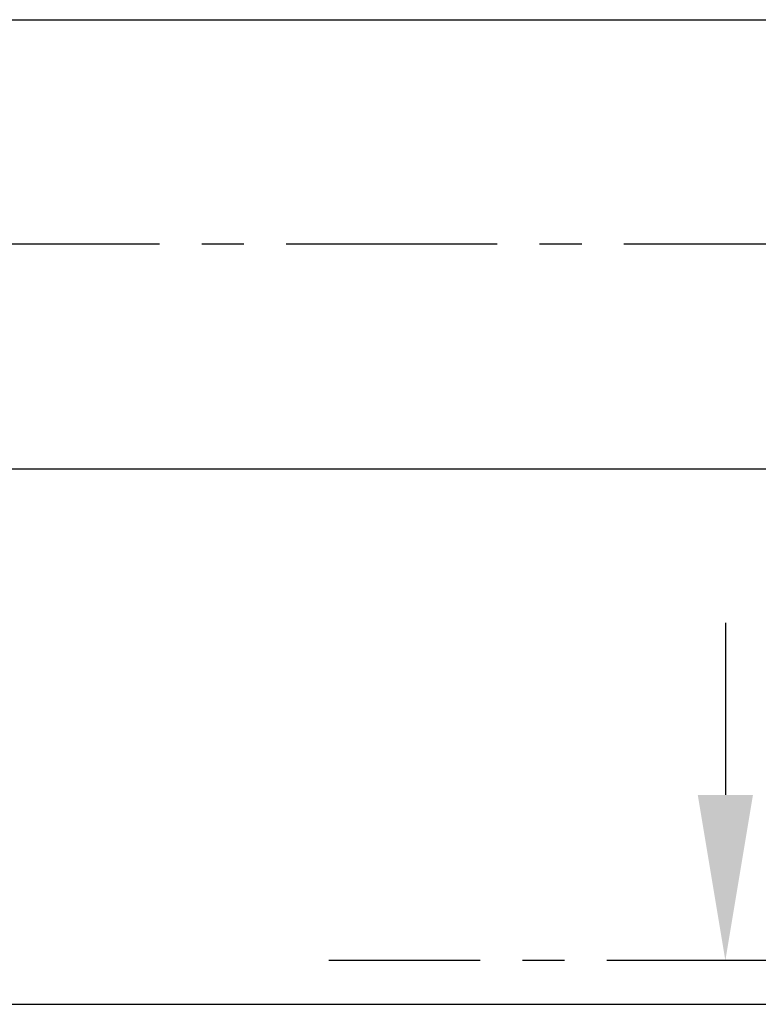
# Model space of a CAD drawing. Header units: millimetres. Extents: x 0 to 5940, y 0 to 4200.
# Tile 48 of 52: x 3320 to 3539, y 2987 to 3279. Entities that reach past the tile are written whole.
import ezdxf

# ---------------------------------------------------------------- set-up
doc = ezdxf.new("R2010")
doc.units = ezdxf.units.MM
doc.header["$LTSCALE"] = 50
doc.linetypes.add('MITTE', pattern=[2, 1.25, -0.25, 0.25, -0.25])
for name, color, linetype in [('02-LINIE-035', 2, 'CONTINUOUS'), ('03-LINIE-050', 3, 'CONTINUOUS'), ('05-ACHSE', 1, 'MITTE')]:
    doc.layers.add(name, color=color, linetype=linetype)

msp = doc.modelspace()

# ---------------------------------------------------------------- linework, layer by layer
at = {"layer": '02-LINIE-035'}
for p, q in [((3260.15, 3278.56), (3730.65, 3278.56)), ((3260.15, 3145.56), (3730.65, 3145.56)), ((3528.9, 3100.03), (3528.9, 3049.03))]:
    msp.add_line(p, q, dxfattribs=at)
at = {"layer": '02-LINIE-035', "linetype": 'MITTE'}
msp.add_line((3556.32, 3000.03), (3411.5, 3000.03), dxfattribs=at)
at = {"layer": '02-LINIE-035'}
msp.add_solid([(3520.74, 3049.03), (3537.07, 3049.03), (3528.9, 3000.03)], dxfattribs=at)
at = {"layer": '03-LINIE-050'}
msp.add_line((2425.15, 2987.06), (3752.81, 2987.06), dxfattribs=at)
at = {"layer": '05-ACHSE'}
msp.add_line((3761.37, 3212.06), (2375.15, 3212.06), dxfattribs=at)

doc.saveas('drawing.dxf')
